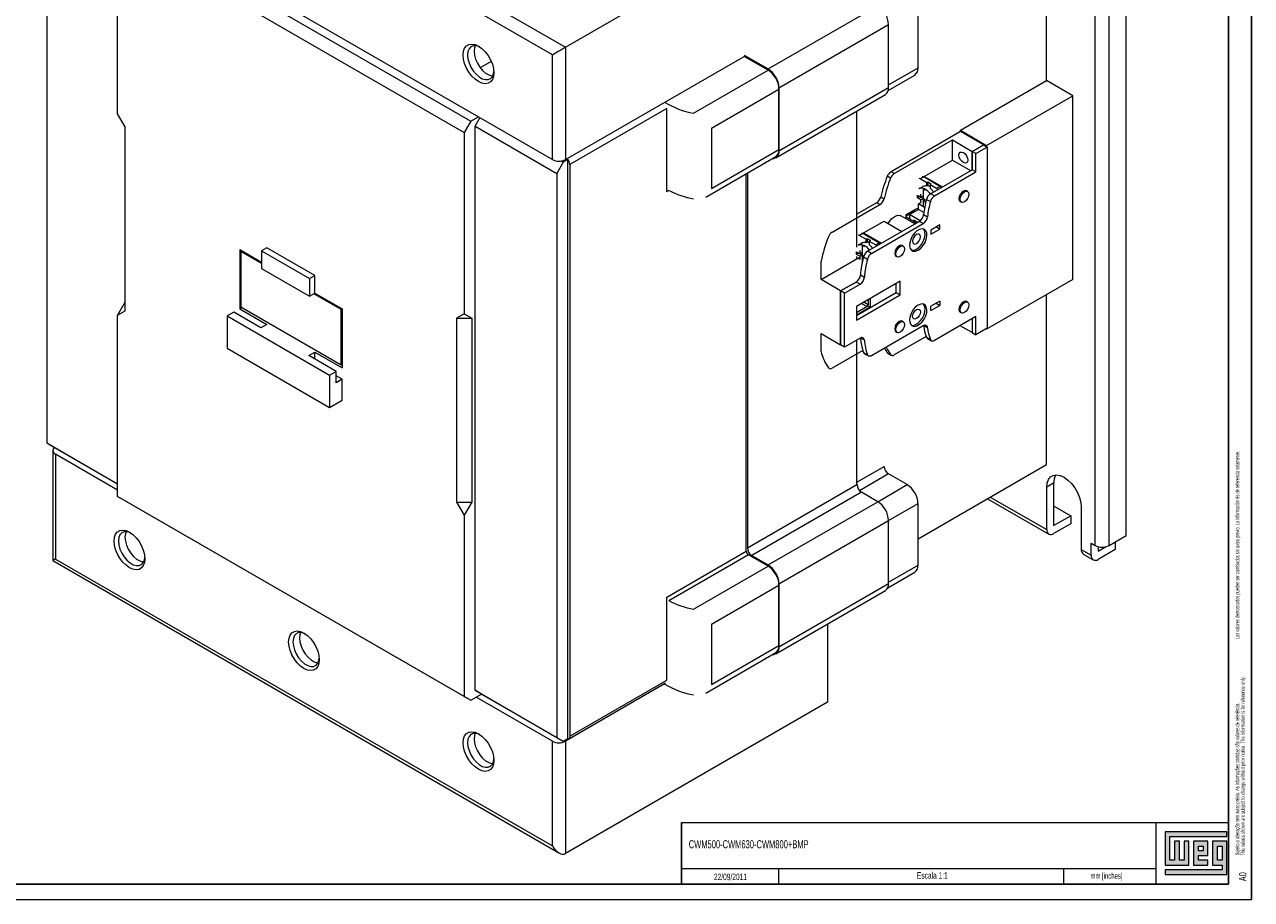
# Model space of a CAD drawing. Header units: millimetres. Extents: x 0 to 1189, y 0 to 841.
# Tile 4 of 7: x 791 to 1189, y 0 to 284. Entities that reach past the tile are written whole.
import ezdxf

# ---------------------------------------------------------------- set-up
doc = ezdxf.new("R2010")
doc.units = ezdxf.units.MM
doc.layers.add('FORMATO', color=7, linetype='Continuous')
doc.layers.add('LEGENDA', color=7, linetype='Continuous')
doc.styles.add('SLDTEXTSTYLE1', font='TXT', dxfattribs={"width": 0.605})
doc.styles.add('SLDTEXTSTYLE2', font='TXT', dxfattribs={"width": 0.569583})

# ---------------------------------------------------------------- blocks, each defined once
blk = doc.blocks.new('SW_NOTE_0')
at = {"color": 0, "linetype": 'Continuous', "lineweight": 0, "attachment_point": 1, "rotation": 90}
for s, insert, char_height, style in [('Sujeito a alteração sem aviso prévio. As informações contidas são valores de referência.                                                           Los valores demostrados pueden ser cambiados sin aviso previo. La información és de referencia solamente.', (-1.71, 0), 1.32292, 'SLDTEXTSTYLE2'), ('The values shown are subject to change without prior notice. The information is for reference only. ', (0.06, 0), 1.3229, 'SLDTEXTSTYLE1')]:
    blk.add_mtext(s, dxfattribs=dict(at, insert=insert, char_height=char_height, style=style))

msp = doc.modelspace()

# ---------------------------------------------------------------- hatches: boundary and pattern name
at = {"linetype": 'Continuous'}
msp.add_hatch(color=7, dxfattribs=at).paths.add_polyline_path([(1160.99, 21.93), (1160.99, 11.15), (1168.69, 11.15), (1168.69, 18.85), (1167.15, 18.85), (1167.15, 12.69), (1165.61, 12.69), (1165.61, 18.85), (1164.07, 18.85), (1164.07, 12.69), (1162.53, 12.69), (1162.53, 20.39), (1181.01, 20.39), (1181.01, 21.93)], flags=0)
h = msp.add_hatch(color=7, dxfattribs=at)
h.paths.add_polyline_path([(1160.99, 8.07), (1181.01, 8.07), (1181.01, 18.85), (1176.39, 18.85), (1176.39, 11.15), (1179.47, 11.15), (1179.47, 9.61), (1160.99, 9.61)], flags=0)
h.paths.add_polyline_path([(1177.93, 17.31), (1179.47, 17.31), (1179.47, 12.69), (1177.93, 12.69)], flags=0)
h = msp.add_hatch(color=7, dxfattribs=at)
h.paths.add_polyline_path([(1174.85, 12.69), (1171.77, 12.69), (1171.77, 14.23), (1174.85, 14.23), (1174.85, 18.85), (1170.23, 18.85), (1170.23, 11.15), (1174.85, 11.15)], flags=0)
h.paths.add_polyline_path([(1173.31, 15.77), (1171.77, 15.77), (1171.77, 17.31), (1173.31, 17.31)], flags=0)

# ---------------------------------------------------------------- linework, layer by layer
at = {"color": 7, "linetype": 'Continuous', "lineweight": 15}
for p, q in [((800.92, 371.89), (966.38, 276.37)), ((962.14, 273.92), (800.92, 366.99)), ((1148.32, 117.98), (1148.32, 344.16)), ((1138.28, 114.79), (1138.28, 340.97)), ((1142.8, 114.79), (1142.8, 340.97)), ((798.09, 330.97), (798.09, 148.06)), ((800.92, 333.02), (962.14, 239.95)), ((1122.51, 265.56), (1122.51, 330.48)), ((966.38, 276.37), (1051.37, 325.43)), ((823.19, 317.3), (935.63, 252.39)), ((821.06, 313.62), (933.5, 248.71)), ((821.06, 254.83), (821.06, 313.62)), ((1032.14, 269.33), (1067.71, 289.86)), ((1080.79, 269.65), (1080.79, 289.66)), ((1035.68, 263.21), (1071.24, 283.74)), ((1071.24, 263.33), (1071.24, 283.74)), ((966.38, 276.37), (966.38, 239.95)), ((942.31, 271.77), (938.74, 269.71)), ((962.14, 239.95), (962.14, 273.92)), ((966.38, 239.95), (1024.36, 273.42)), ((1024.36, 273.82), (1032.14, 269.33)), ((1032.14, 268.93), (1024.36, 273.42)), ((1007.95, 254.97), (1032.14, 268.93)), ((1071.14, 262.39), (1079.75, 267.36)), ((1071.24, 264.14), (1080.79, 269.65)), ((1013.8, 250.18), (1035.68, 262.81)), ((1035.68, 242.79), (1071.24, 263.33)), ((1035.68, 263.21), (1035.68, 242.79)), ((1035.68, 243.21), (1035.68, 262.81)), ((1094.58, 249.44), (1122.51, 265.56)), ((1130.99, 260.67), (1122.51, 265.56)), ((1034.64, 240.5), (1070.21, 261.04)), ((1103.06, 244.54), (1130.99, 260.67)), ((1130.99, 201.06), (1130.99, 260.67)), ((823.54, 250.55), (821.06, 254.83)), ((999.26, 256.48), (967.79, 238.32)), ((999.26, 229.54), (999.26, 256.48)), ((1060.99, 211.57), (1060.99, 255.72)), ((935.63, 252.39), (933.5, 248.71)), ((935.63, 252.39), (938.11, 253.82)), ((937.04, 250.75), (938.63, 253.52)), ((823.54, 190.94), (823.54, 250.55)), ((933.5, 248.71), (933.5, 189.92)), ((937.04, 250.75), (963.55, 235.45)), ((937.04, 67.85), (937.04, 250.75)), ((1013.8, 250.18), (1013.8, 230.58)), ((1094.58, 249.03), (1072.03, 236.02)), ((1094.58, 249.03), (1094.58, 249.44)), ((1094.58, 249.44), (1103.06, 244.54)), ((1102, 244.75), (1094.58, 249.03)), ((1013.8, 230.58), (1035.68, 243.21)), ((1073.09, 235.4), (1091.96, 246.3)), ((1091.96, 239.76), (1091.96, 246.3)), ((1091.96, 246.3), (1098.33, 242.62)), ((1098.33, 242.62), (1102, 244.75)), ((1098.33, 242.62), (1102, 244.75)), ((1099.6, 241.89), (1103.28, 244.01)), ((1102, 244.75), (1103.28, 244.01)), ((1103.06, 244.54), (1103.06, 244.13)), ((1103.28, 244.01), (1103.28, 185.22)), ((965.67, 239.12), (963.55, 235.45)), ((965.02, 239.5), (965.67, 239.12)), ((967.09, 239.94), (965.67, 239.12)), ((966.72, 240.15), (967.09, 239.94)), ((967.09, 239.94), (967.09, 52.14)), ((1011.93, 227.81), (1034.64, 240.92)), ((1082.84, 234.5), (1091.96, 239.76)), ((1091.96, 239.76), (1097.83, 236.38)), ((1099.6, 241.89), (1098.33, 242.62)), ((1098.33, 236.66), (1098.33, 242.62)), ((1098.33, 242.62), (1098.33, 236.66)), ((1099.6, 235.93), (1099.6, 241.89)), ((963.55, 235.45), (963.55, 52.54)), ((967.79, 238.32), (967.79, 52.94)), ((1025.07, 112.95), (1025.07, 235.4)), ((1025.42, 235.6), (1025.42, 113.98)), ((1073.09, 235.4), (1072.03, 236.02)), ((1084.86, 228.89), (1098.33, 236.66)), ((1086.13, 228.15), (1099.6, 235.93)), ((1099.6, 235.93), (1098.33, 236.66)), ((1071.88, 233.9), (1070.82, 234.52)), ((1082.51, 231.24), (1081.45, 230.62)), ((1082.63, 234.3), (1081.57, 233.68)), ((1081.57, 233.68), (1083.65, 232.48)), ((1087.86, 231.27), (1082.63, 234.3)), ((1082.84, 234.17), (1082.84, 234.5)), ((1082.84, 234.5), (1088.71, 231.11)), ((1083.65, 232.48), (1084.01, 232.68)), ((1083.65, 231.31), (1083.65, 232.48)), ((1084.01, 231.51), (1083.65, 231.31)), ((1084.01, 232.68), (1085.07, 232.07)), ((1084.01, 232.68), (1084.01, 231.51)), ((1085.07, 232.07), (1084.71, 231.87)), ((1084.71, 231.87), (1084.71, 230.69)), ((1084.71, 231.87), (1086.8, 230.66)), ((1086.8, 230.66), (1087.86, 231.27)), ((999.95, 229.94), (999.26, 229.54)), ((1068.7, 227.88), (1069.77, 227.27)), ((1080.6, 228.39), (1080.8, 228.25)), ((1080.6, 227.57), (1080.6, 228.39)), ((1081.28, 227.97), (1080.6, 227.57)), ((1080.8, 227.43), (1080.6, 227.57)), ((1080.8, 228.25), (1081.71, 227.72)), ((1081.71, 226.91), (1080.8, 227.43)), ((1081.07, 230.74), (1081.39, 230.56)), ((1081.71, 227.72), (1081.71, 228.77)), ((1082.42, 228.13), (1081.71, 227.72)), ((1081.71, 227.72), (1082.42, 227.31)), ((1081.71, 226.91), (1082.42, 227.31)), ((1082.42, 230.36), (1082.42, 228.36)), ((1082.42, 228.36), (1082.42, 227.31)), ((1082.42, 227.31), (1082.42, 226.5)), ((1082.42, 227.31), (1083.32, 226.79)), ((1083.53, 227.05), (1084.8, 226.32)), ((1086.13, 228.15), (1084.86, 228.89)), ((1096.85, 229.62), (1096.5, 229.82)), ((1052.94, 216.42), (1068.42, 225.36)), ((1067.36, 225.97), (1060.99, 222.29)), ((1068.42, 225.36), (1067.36, 225.97)), ((1076.97, 222.13), (1080.58, 224.21)), ((1079.52, 223.11), (1076.97, 221.64)), ((1078.03, 222.09), (1080.93, 223.76)), ((1079.52, 223.6), (1079.52, 223.11)), ((1079.52, 223.11), (1079.66, 223.03)), ((1080.58, 224.21), (1080.58, 223.56)), ((1081.37, 225.81), (1080.93, 225.56)), ((1080.93, 223.76), (1080.93, 225.56)), ((1082.93, 224.4), (1080.93, 225.56)), ((1082.67, 222.76), (1080.93, 223.76)), ((1081.71, 225.86), (1081.71, 226.91)), ((1083.12, 226.91), (1082.42, 226.5)), ((1083.27, 226.01), (1082.42, 226.5)), ((1082.42, 226.5), (1082.42, 225.45)), ((1082.42, 225.45), (1082.42, 225.09)), ((1083.32, 226.79), (1083.44, 226.72)), ((1094.5, 226.36), (1094.85, 226.15)), ((1063.11, 216.17), (1069.76, 220.01)), ((1064.43, 210.24), (1081.2, 219.92)), ((1065.7, 209.5), (1082.47, 219.18)), ((1069.76, 220.01), (1075.56, 216.66)), ((1079.77, 219.09), (1075.22, 221.72)), ((1076.52, 220.97), (1076.97, 221.23)), ((1076.97, 221.23), (1076.97, 222.13)), ((1080.22, 219.35), (1076.97, 221.23)), ((1078.03, 222.09), (1078.03, 221.19)), ((1081.47, 220.1), (1078.03, 222.09)), ((1078.03, 221.19), (1078.4, 220.4)), ((1079.45, 219.8), (1079.45, 220.29)), ((1080.65, 219.6), (1079.45, 220.29)), ((1080.22, 219.84), (1079.8, 219.6)), ((1082.47, 219.18), (1081.2, 219.92)), ((1082.6, 222.15), (1083.88, 221.41)), ((1062.9, 215.97), (1061.84, 215.35)), ((1061.84, 215.35), (1063.92, 214.15)), ((1068.13, 212.94), (1062.9, 215.97)), ((1063.11, 215.84), (1063.11, 216.17)), ((1063.11, 216.17), (1068.91, 212.82)), ((1087.86, 218.78), (1084.96, 217.11)), ((1084.96, 215.72), (1087.86, 217.39)), ((1084.96, 217.11), (1084.96, 215.72)), ((1087.86, 217.39), (1086.66, 218.09)), ((1087.86, 217.39), (1087.86, 218.78)), ((869.51, 211.35), (867.74, 210.33)), ((885.06, 202.37), (869.51, 211.35)), ((1061.34, 212.41), (1061.66, 212.23)), ((1062.78, 212.91), (1061.72, 212.29)), ((1062.69, 212.03), (1062.69, 210.03)), ((1063.92, 214.15), (1064.28, 214.35)), ((1063.92, 212.98), (1063.92, 214.15)), ((1064.28, 213.18), (1063.92, 212.98)), ((1064.28, 214.35), (1065.34, 213.74)), ((1064.28, 214.35), (1064.28, 213.18)), ((1065.34, 213.74), (1064.99, 213.54)), ((1064.99, 213.54), (1064.99, 212.37)), ((1064.99, 213.54), (1067.07, 212.33)), ((1067.07, 212.33), (1068.13, 212.94)), ((1075.99, 211.86), (1075.64, 212.06)), ((860.67, 210.74), (867.74, 206.66)), ((860.67, 210.74), (860.67, 191.55)), ((861.02, 210.14), (861.37, 210.34)), ((867.74, 206.26), (861.02, 210.14)), ((861.02, 210.14), (861.02, 192.17)), ((867.74, 210.33), (867.74, 204.62)), ((867.74, 210.33), (883.29, 201.35)), ((1049.32, 201.02), (1061.3, 207.94)), ((1060.87, 210.06), (1061.07, 209.92)), ((1060.87, 209.24), (1060.87, 210.06)), ((1061.56, 209.64), (1060.87, 209.24)), ((1061.07, 209.1), (1060.87, 209.24)), ((1060.99, 207.76), (1060.99, 208.5)), ((1061.07, 209.92), (1061.98, 209.39)), ((1061.98, 208.58), (1061.07, 209.1)), ((1061.35, 207.97), (1061.46, 208.03)), ((1061.98, 209.39), (1061.98, 210.44)), ((1062.69, 209.8), (1061.98, 209.39)), ((1061.98, 209.39), (1062.69, 208.98)), ((1061.98, 208.58), (1062.69, 208.98)), ((1061.98, 207.53), (1061.98, 208.58)), ((1062.69, 210.03), (1062.69, 208.98)), ((1062.69, 208.98), (1062.69, 208.17)), ((1062.69, 208.98), (1063.2, 208.69)), ((1063.1, 208.41), (1062.69, 208.17)), ((1063, 207.99), (1062.69, 208.17)), ((1062.69, 208.17), (1062.69, 207.12)), ((1062.69, 207.12), (1062.69, 206.76)), ((1063.1, 208.39), (1064.37, 207.65)), ((1065.7, 209.5), (1064.43, 210.24)), ((1073.64, 208.6), (1073.99, 208.4)), ((867.74, 204.62), (883.29, 195.64)), ((1049.32, 201.02), (1049.32, 206.98)), ((883.29, 201.35), (885.06, 202.37)), ((883.29, 201.35), (883.29, 195.64)), ((885.06, 196.66), (885.06, 202.37)), ((1055.69, 197.35), (1049.32, 201.02)), ((1055.69, 197.35), (1060.7, 200.24)), ((1060.7, 200.24), (1055.69, 197.35)), ((1056.96, 196.62), (1061.97, 199.51)), ((1061.97, 199.51), (1060.7, 200.24)), ((1074.99, 200.49), (1060.85, 192.33)), ((1062.11, 202.56), (1063.38, 201.82)), ((1073.72, 196.82), (1073.72, 199.76)), ((1074.99, 196.08), (1074.99, 200.49)), ((1130.99, 201.06), (1103.06, 184.93)), ((883.29, 195.64), (885.06, 196.66)), ((893.55, 191.36), (884.72, 196.46)), ((885.06, 196.66), (893.9, 191.55)), ((1056.96, 196.62), (1055.69, 197.35)), ((1055.69, 197.35), (1055.69, 179.88)), ((1055.69, 179.88), (1055.69, 197.35)), ((1056.96, 179.14), (1056.96, 196.62)), ((1060.85, 189.39), (1073.72, 196.82)), ((1060.85, 187.92), (1074.99, 196.08)), ((1073.72, 196.82), (1074.99, 196.08)), ((1122.51, 141.04), (1122.51, 196.16)), ((823.54, 193.8), (821.06, 189.51)), ((860.67, 191.55), (861.38, 191.96)), ((860.67, 191.55), (869.51, 186.45)), ((861.02, 192.17), (893.55, 173.4)), ((893.55, 191.36), (893.89, 191.56)), ((893.55, 173.4), (893.55, 191.36)), ((893.9, 191.55), (893.9, 172.37)), ((1060.85, 192.33), (1060.85, 187.92)), ((1064.24, 192.25), (1060.85, 190.29)), ((1065.3, 192.04), (1060.85, 189.47)), ((1062.47, 193.27), (1064.24, 192.25)), ((1064.6, 192.86), (1063.18, 193.68)), ((1065.3, 192.04), (1064.39, 192.57)), ((1064.6, 194.49), (1064.6, 192.86)), ((1065.3, 194.9), (1065.3, 192.04)), ((1087.86, 194.04), (1084.96, 192.37)), ((1084.96, 190.98), (1087.86, 192.65)), ((1084.96, 190.98), (1084.96, 192.37)), ((1086.66, 193.35), (1087.86, 192.65)), ((1087.86, 194.04), (1087.86, 192.65)), ((1096.85, 193.69), (1096.5, 193.89)), ((821.06, 189.51), (823.54, 190.94)), ((821.06, 130.72), (821.06, 189.51)), ((858.74, 190.44), (856.62, 189.22)), ((856.62, 189.22), (856.62, 178.74)), ((856.62, 189.22), (889.86, 170.03)), ((867.58, 185.34), (858.74, 190.44)), ((933.5, 189.92), (931.03, 188.49)), ((931.03, 188.49), (931.03, 128.89)), ((931.03, 188.49), (935.98, 188.49)), ((933.5, 189.92), (935.98, 188.49)), ((935.98, 188.49), (935.98, 128.89)), ((1075.99, 187.36), (1075.64, 187.57)), ((1099.6, 189.06), (1086.13, 181.28)), ((1094.5, 190.43), (1094.85, 190.23)), ((1098.33, 188.32), (1098.33, 183.83)), ((1098.33, 188.32), (1098.33, 183.83)), ((1099.6, 183.1), (1099.6, 189.06)), ((869.51, 186.45), (867.58, 185.34)), ((1049.32, 177.59), (1049.32, 183.55)), ((1049.32, 183.55), (1055.69, 179.88)), ((1082.47, 186.03), (1065.7, 176.35)), ((1073.64, 184.1), (1073.99, 183.9)), ((1082.56, 185.98), (1082.4, 185.99)), ((1082.56, 186.08), (1082.56, 185.98)), ((1082.56, 185.98), (1082.63, 185.92)), ((1083.88, 185.42), (1082.66, 186.12)), ((1098.33, 183.83), (1094.44, 186.08)), ((1098.33, 183.83), (1099.6, 183.1)), ((1103.28, 185.22), (1099.6, 183.1)), ((1103.06, 184.93), (1102.92, 185.02)), ((1103.06, 185.1), (1103.06, 184.93)), ((1056.96, 179.14), (1055.69, 179.88)), ((1061.97, 182.04), (1056.96, 179.14)), ((1060.99, 134.52), (1060.99, 181.47)), ((1063.38, 181.35), (1062.11, 182.08)), ((1083.43, 182.58), (1073.09, 176.61)), ((1083.53, 182.32), (1084.8, 181.59)), ((1083.86, 181.92), (1085.13, 181.19)), ((856.62, 178.74), (889.86, 159.55)), ((883.14, 176.36), (885.06, 177.47)), ((891.98, 171.25), (883.14, 176.36)), ((885.06, 175.25), (885.06, 177.47)), ((885.06, 177.47), (893.9, 172.37)), ((1062.87, 178.06), (1052.94, 172.33)), ((1063.1, 177.4), (1064.37, 176.66)), ((1063.43, 176.98), (1064.7, 176.25)), ((1071.88, 176.71), (1070.82, 177.32)), ((1071.03, 177.13), (1072.09, 176.51)), ((889.86, 170.03), (891.98, 171.25)), ((891.98, 167.58), (891.98, 171.25)), ((893.55, 173.4), (893.9, 173.6)), ((889.86, 170.03), (889.86, 159.55)), ((893.9, 168.69), (891.98, 169.8)), ((893.9, 168.69), (891.98, 167.58)), ((893.9, 161.89), (893.9, 168.69)), ((889.86, 159.55), (893.9, 161.89)), ((798.09, 148.06), (821.06, 134.8)), ((798.09, 148.06), (800.21, 146.84)), ((800.04, 145.6), (800.04, 109.9)), ((800.21, 146.84), (821.06, 134.8)), ((821.06, 132.75), (800.92, 144.38)), ((800.92, 144.38), (800.92, 110.41)), ((1060.99, 135.33), (1069.83, 140.43)), ((1080.79, 116.96), (1122.51, 141.04)), ((1071.24, 137.99), (1061.82, 132.55)), ((1077.25, 134.52), (1071.24, 137.99)), ((1025.42, 113.98), (1060.99, 134.52)), ((1062.4, 132.07), (1026.84, 111.53)), ((1067.71, 129), (1062.4, 132.07)), ((1067.71, 129), (1077.25, 134.52)), ((1124.81, 134.98), (1122.55, 133.67)), ((1122.55, 119.95), (1122.55, 133.67)), ((1124.81, 134.98), (1124.81, 121.26)), ((933.5, 65.81), (821.06, 130.72)), ((821.06, 130.72), (823.19, 129.49)), ((823.19, 129.49), (935.63, 64.58)), ((931.03, 128.89), (933.5, 124.6)), ((931.03, 128.89), (935.98, 128.89)), ((935.98, 128.89), (933.5, 124.6)), ((1032.14, 108.47), (1067.71, 129)), ((1071.24, 122.88), (1080.79, 128.39)), ((1080.79, 108.39), (1080.79, 128.39)), ((1103.32, 129.97), (1123.21, 118.49)), ((1104.26, 130.51), (1122.55, 119.95)), ((1124.81, 127.63), (1130.33, 124.44)), ((933.5, 124.6), (933.5, 65.81)), ((1124.81, 121.26), (1130.33, 124.44)), ((1130.33, 124.44), (1130.33, 121.83)), ((1133.78, 127.19), (1133.78, 113.47)), ((1035.68, 102.35), (1071.24, 122.88)), ((1071.24, 102.47), (1071.24, 122.88)), ((1130.33, 121.83), (1124.81, 118.65)), ((1137, 115.53), (1138.28, 114.79)), ((1137, 111.61), (1137, 115.53)), ((1142.8, 114.79), (1148.32, 117.98)), ((1144.78, 115.93), (1144.78, 113.48)), ((999.26, 98.05), (1025.07, 112.95)), ((1025.78, 111.73), (999.98, 96.84)), ((1032.14, 108.05), (1025.78, 111.73)), ((1026.84, 111.53), (1032.14, 108.47)), ((1133.78, 113.47), (1137, 111.61)), ((1134.44, 112), (1137.67, 110.14)), ((1139.27, 112.91), (1141.88, 114.42)), ((1139.27, 114.4), (1139.27, 112.91)), ((1144.78, 113.48), (1139.27, 110.3)), ((800.04, 109.9), (964.26, 15.1)), ((800.92, 110.41), (962.14, 17.34)), ((1007.95, 94.09), (1032.14, 108.05)), ((1071.24, 102.88), (1080.79, 108.39)), ((1070.95, 101.02), (1079.75, 106.1)), ((1013.8, 89.3), (1035.68, 101.93)), ((1034.64, 79.65), (1070.21, 100.18)), ((1035.68, 81.93), (1071.24, 102.47)), ((1035.68, 102.35), (1035.68, 81.93)), ((1035.68, 82.33), (1035.68, 101.93)), ((999.26, 71.11), (999.26, 98.05)), ((1013.8, 89.3), (1013.8, 69.71)), ((1051.37, 89.31), (1051.37, 63.96)), ((1011.93, 66.93), (1034.64, 80.04)), ((1013.8, 69.71), (1035.68, 82.33)), ((937.04, 67.85), (963.55, 52.54)), ((939.16, 66.62), (937.04, 67.85)), ((998.57, 69.89), (966.38, 51.31)), ((967.38, 52.03), (998.85, 70.2)), ((967.79, 52.94), (999.26, 71.11)), ((933.5, 65.81), (935.63, 64.58)), ((935.63, 64.58), (939.16, 66.62)), ((962.14, 51.31), (937.38, 65.6)), ((939.16, 66.62), (965.67, 51.32)), ((1051.37, 63.96), (966.38, 14.89)), ((963.55, 52.54), (965.67, 51.32)), ((965.67, 51.32), (967.09, 52.14)), ((962.14, 17.34), (962.14, 51.31)), ((966.38, 51.31), (966.38, 14.89))]:
    msp.add_line(p, q, dxfattribs=at)
at = {"color": 7, "linetype": 'Continuous', "lineweight": 0}
for p, q in [((1181.01, 21.93), (1160.99, 21.93)), ((1160.99, 21.93), (1160.99, 11.15)), ((1162.53, 20.39), (1181.01, 20.39)), ((1162.53, 12.69), (1162.53, 20.39)), ((1181.01, 20.39), (1181.01, 21.93)), ((1165.61, 18.85), (1164.07, 18.85)), ((1164.07, 18.85), (1164.07, 12.69)), ((1165.61, 12.69), (1165.61, 18.85)), ((1168.69, 18.85), (1167.15, 18.85)), ((1167.15, 18.85), (1167.15, 12.69)), ((1168.69, 11.15), (1168.69, 18.85)), ((1174.85, 18.85), (1170.23, 18.85)), ((1170.23, 18.85), (1170.23, 11.15)), ((1171.77, 17.31), (1173.31, 17.31)), ((1171.77, 15.77), (1171.77, 17.31)), ((1173.31, 17.31), (1173.31, 15.77)), ((1174.85, 14.23), (1174.85, 18.85)), ((1181.01, 18.85), (1176.39, 18.85)), ((1176.39, 18.85), (1176.39, 11.15)), ((1177.93, 12.69), (1177.93, 17.31)), ((1177.93, 17.31), (1179.47, 17.31)), ((1179.47, 17.31), (1179.47, 12.69)), ((1181.01, 8.07), (1181.01, 18.85)), ((1164.07, 12.69), (1162.53, 12.69)), ((1167.15, 12.69), (1165.61, 12.69)), ((1173.31, 15.77), (1171.77, 15.77)), ((1171.77, 14.23), (1174.85, 14.23)), ((1171.77, 12.69), (1171.77, 14.23)), ((1174.85, 12.69), (1171.77, 12.69)), ((1174.85, 11.15), (1174.85, 12.69)), ((1179.47, 12.69), (1177.93, 12.69)), ((1035.52, 10.02), (1035.52, 5)), ((1128, 10.03), (1128, 5)), ((1160.99, 11.15), (1168.69, 11.15)), ((1160.99, 9.61), (1160.99, 8.07)), ((1179.47, 9.61), (1160.99, 9.61)), ((1160.99, 8.07), (1181.01, 8.07)), ((1170.23, 11.15), (1174.85, 11.15)), ((1176.39, 11.15), (1179.47, 11.15)), ((1179.47, 11.15), (1179.47, 9.61))]:
    msp.add_line(p, q, dxfattribs=at)
at = {"color": 7, "linetype": 'Continuous', "lineweight": 15, "flags": 128}
for points in [[(933.18, 273.85), (933.31, 275.06), (933.67, 276.07), (934.27, 276.82), (935.06, 277.27), (936, 277.41), (937.06, 277.23), (938.17, 276.73), (939.28, 275.95), (940.33, 274.91), (941.27, 273.68), (942.06, 272.32), (942.66, 270.88), (943.03, 269.45), (943.15, 268.1), (943.03, 266.89), (942.66, 265.89), (942.06, 265.14), (941.27, 264.68), (940.33, 264.54), (939.28, 264.72), (938.17, 265.22), (937.06, 266), (936, 267.04), (935.06, 268.27), (934.27, 269.64), (933.67, 271.07), (933.31, 272.5), (933.18, 273.85)], [(938.53, 276.5), (938.36, 276.59), (937.36, 276.88), (936.44, 276.85), (935.67, 276.51), (935.09, 275.87), (934.72, 274.96), (934.6, 273.85)], [(937.12, 276.94), (936.84, 276.19), (936.72, 275.08)], [(936.72, 275.08), (936.84, 273.82), (937.21, 272.5), (937.79, 271.18), (938.56, 269.95), (939.48, 268.87), (940.48, 268), (941.51, 267.41), (942.51, 267.11), (942.77, 267.09)], [(934.6, 273.85), (934.72, 272.6), (935.09, 271.28), (935.67, 269.96), (936.44, 268.72), (937.36, 267.64), (938.36, 266.78), (939.39, 266.18), (940.39, 265.89), (941.3, 265.92), (942.08, 266.26), (942.66, 266.9), (943.03, 267.8), (943.14, 268.53)], [(1096.91, 239.77), (1096.8, 239.2), (1096.5, 238.85), (1096.04, 238.76), (1095.5, 238.95), (1094.96, 239.39), (1094.5, 240), (1094.19, 240.71), (1094.08, 241.4), (1094.19, 241.96), (1094.5, 242.31), (1094.96, 242.4), (1095.5, 242.21), (1096.04, 241.78), (1096.5, 241.16), (1096.8, 240.45), (1096.91, 239.77)], [(1081.45, 230.62), (1081.52, 230.66), (1082.17, 230.78), (1082.93, 230.56), (1083.7, 230.04), (1084.42, 229.26), (1084.73, 228.81)], [(1096.5, 229.82), (1096.04, 229.91), (1095.5, 229.72), (1094.96, 229.29), (1094.5, 228.67), (1094.19, 227.96), (1094.08, 227.27), (1094.19, 226.71), (1094.5, 226.36), (1094.5, 226.36)], [(1095.85, 226.25), (1095.31, 226.06), (1094.85, 226.15), (1094.54, 226.51), (1094.44, 227.07), (1094.54, 227.76), (1094.85, 228.46), (1095.31, 229.08), (1095.85, 229.52), (1096.39, 229.71), (1096.85, 229.62), (1097.16, 229.26), (1097.26, 228.7), (1097.16, 228.01), (1096.85, 227.31), (1096.39, 226.69), (1095.85, 226.25)], [(1071.12, 219.22), (1071.49, 219.83), (1072.31, 220.81), (1073.22, 221.52), (1074.14, 221.87), (1074.96, 221.83), (1075.22, 221.72)], [(1080.86, 210.58), (1081.69, 211.2), (1082.45, 212.06), (1083.07, 213.08), (1083.49, 214.17), (1083.68, 215.23), (1083.62, 216.16), (1083.31, 216.89), (1082.78, 217.35), (1082.09, 217.49), (1081.28, 217.32), (1080.44, 216.83), (1079.63, 216.08), (1078.94, 215.13), (1078.41, 214.06), (1078.1, 212.98), (1078.04, 211.97), (1078.23, 211.13), (1078.65, 210.53), (1079.27, 210.22), (1080.03, 210.24), (1080.86, 210.58)], [(1080.29, 215.62), (1079.81, 215.23), (1079.4, 214.68), (1079.13, 214.05), (1079.04, 213.44), (1079.13, 212.94), (1079.4, 212.63), (1079.81, 212.55), (1080.29, 212.72), (1080.78, 213.1), (1081.18, 213.65), (1081.46, 214.28), (1081.55, 214.9), (1081.46, 215.4), (1081.18, 215.71), (1080.78, 215.79), (1080.29, 215.62)], [(1080.29, 210.9), (1081.13, 211.53), (1081.89, 212.39), (1082.51, 213.41), (1082.93, 214.5), (1083.11, 215.55), (1083.05, 216.49), (1082.74, 217.22), (1082.56, 217.43)], [(1061.72, 212.3), (1061.79, 212.33), (1062.44, 212.45), (1063.2, 212.23), (1063.98, 211.71), (1064.69, 210.93), (1064.96, 210.54)], [(1075.64, 212.06), (1075.18, 212.15), (1074.64, 211.96), (1074.1, 211.53), (1073.64, 210.91), (1073.33, 210.2), (1073.22, 209.52), (1073.33, 208.95), (1073.64, 208.6), (1073.64, 208.6)], [(1074.99, 208.49), (1074.45, 208.31), (1073.99, 208.4), (1073.68, 208.75), (1073.58, 209.31), (1073.68, 210), (1073.99, 210.71), (1074.45, 211.32), (1074.99, 211.76), (1075.53, 211.95), (1075.99, 211.86), (1076.3, 211.51), (1076.41, 210.94), (1076.3, 210.26), (1075.99, 209.55), (1075.53, 208.93), (1074.99, 208.49)], [(1079.31, 214.5), (1079.42, 214.68), (1079.52, 214.86)], [(1080.86, 192.78), (1080.03, 192.15), (1079.27, 191.29), (1078.65, 190.27), (1078.23, 189.18), (1078.04, 188.13), (1078.1, 187.19), (1078.41, 186.46), (1078.94, 186), (1079.63, 185.86), (1080.44, 186.04), (1081.28, 186.52), (1082.09, 187.28), (1082.78, 188.23), (1083.31, 189.29), (1083.62, 190.37), (1083.68, 191.38), (1083.49, 192.22), (1083.07, 192.82), (1082.45, 193.13), (1081.69, 193.11), (1080.86, 192.78)], [(1078.6, 186.24), (1079.07, 186.18), (1079.87, 186.36), (1080.72, 186.85), (1081.52, 187.6), (1082.22, 188.55), (1082.74, 189.62), (1083.05, 190.7), (1083.11, 191.71), (1082.93, 192.55), (1082.56, 193.1)], [(1080.29, 188.38), (1079.81, 188.22), (1079.4, 188.29), (1079.13, 188.61), (1079.04, 189.11), (1079.13, 189.72), (1079.4, 190.35), (1079.81, 190.9), (1080.29, 191.29), (1080.78, 191.46), (1081.18, 191.38), (1081.46, 191.06), (1081.55, 190.56), (1081.46, 189.95), (1081.18, 189.32), (1080.78, 188.77), (1080.29, 188.38)], [(1095.5, 193.79), (1094.96, 193.36), (1094.5, 192.74), (1094.19, 192.03), (1094.08, 191.35), (1094.19, 190.78), (1094.5, 190.43), (1094.5, 190.43)], [(1095.85, 193.59), (1096.39, 193.78), (1096.85, 193.69), (1097.16, 193.34), (1097.26, 192.77), (1097.16, 192.09), (1096.85, 191.38), (1096.39, 190.76), (1095.85, 190.32), (1095.31, 190.14), (1094.85, 190.23), (1094.54, 190.58), (1094.44, 191.14), (1094.54, 191.83), (1094.85, 192.54), (1095.31, 193.15), (1095.85, 193.59)], [(1096.5, 193.89), (1096.04, 193.98), (1095.5, 193.79)], [(1074.64, 187.47), (1074.1, 187.03), (1073.64, 186.41), (1073.33, 185.71), (1073.22, 185.02), (1073.33, 184.46), (1073.64, 184.1), (1073.64, 184.1)], [(1074.99, 187.26), (1075.53, 187.45), (1075.99, 187.36), (1076.3, 187.01), (1076.41, 186.45), (1076.3, 185.76), (1075.99, 185.05), (1075.53, 184.44), (1074.99, 184), (1074.45, 183.81), (1073.99, 183.9), (1073.68, 184.25), (1073.58, 184.81), (1073.68, 185.5), (1073.99, 186.21), (1074.45, 186.83), (1074.99, 187.26)], [(1075.64, 187.57), (1075.18, 187.66), (1074.64, 187.47)], [(1079.31, 190.16), (1079.42, 190.34), (1079.52, 190.53)], [(1083.88, 185.42), (1083.82, 185.67), (1083.72, 185.89), (1083.58, 186.05), (1083.41, 186.16), (1083.2, 186.22), (1082.97, 186.21), (1082.73, 186.15), (1082.47, 186.03)], [(1063.38, 181.35), (1063.34, 181.62), (1063.24, 181.85), (1063.11, 182.03), (1062.93, 182.16), (1062.72, 182.22), (1062.49, 182.22), (1062.23, 182.16), (1061.97, 182.04)], [(1086.13, 181.28), (1085.92, 181.18), (1085.71, 181.11), (1085.51, 181.09), (1085.32, 181.11), (1085.15, 181.17), (1085.01, 181.27), (1084.89, 181.41), (1084.8, 181.59)], [(1065.7, 176.35), (1065.49, 176.24), (1065.27, 176.18), (1065.07, 176.16), (1064.89, 176.18), (1064.72, 176.24), (1064.58, 176.34), (1064.46, 176.48), (1064.37, 176.66)], [(1070.82, 177.32), (1070.92, 177.21), (1071.03, 177.13)], [(800.6, 146.61), (800.54, 146.57), (800.27, 146.27), (800.1, 145.94), (800.04, 145.6), (800.1, 145.27), (800.27, 144.94), (800.54, 144.64), (800.92, 144.38)], [(1122.55, 133.67), (1122.69, 135.03), (1123.11, 136.16), (1123.77, 137.01), (1124.66, 137.52), (1125.73, 137.68), (1126.92, 137.47), (1128.17, 136.91), (1129.42, 136.03), (1130.6, 134.86), (1131.67, 133.48), (1132.56, 131.94), (1133.23, 130.32), (1133.64, 128.71), (1133.78, 127.19)], [(829.87, 110.48), (829.75, 109.27), (829.38, 108.26), (828.78, 107.51), (828, 107.06), (827.05, 106.92), (826, 107.1), (824.89, 107.6), (823.78, 108.38), (822.72, 109.42), (821.78, 110.65), (820.99, 112.01), (820.4, 113.45), (820.03, 114.88), (819.9, 116.23), (820.03, 117.44), (820.4, 118.44), (820.99, 119.19), (821.78, 119.65), (822.72, 119.79), (823.78, 119.61), (824.89, 119.11), (826, 118.33), (827.05, 117.29), (828, 116.06), (828.78, 114.69), (829.38, 113.26), (829.75, 111.83), (829.87, 110.48)], [(825.26, 118.88), (825.08, 118.96), (824.08, 119.26), (823.16, 119.23), (822.39, 118.89), (821.81, 118.24), (821.44, 117.34), (821.32, 116.23), (821.44, 114.98), (821.81, 113.65), (822.39, 112.33), (823.16, 111.1), (824.08, 110.02), (825.08, 109.16), (826.11, 108.56), (827.11, 108.27), (828.02, 108.29), (828.8, 108.64), (829.38, 109.28), (829.75, 110.18), (829.86, 110.91)], [(823.82, 119.28), (823.56, 118.57), (823.44, 117.46), (823.56, 116.2), (823.93, 114.88), (824.51, 113.56), (825.29, 112.32), (826.2, 111.24), (827.2, 110.38), (828.23, 109.78), (829.23, 109.49), (829.49, 109.47)], [(886.51, 77.78), (886.39, 76.57), (886.02, 75.57), (885.42, 74.82), (884.63, 74.36), (883.69, 74.22), (882.64, 74.4), (881.53, 74.9), (880.42, 75.68), (879.36, 76.72), (878.42, 77.95), (877.63, 79.32), (877.04, 80.75), (876.67, 82.18), (876.54, 83.53), (876.67, 84.74), (877.04, 85.75), (877.63, 86.5), (878.42, 86.95), (879.36, 87.09), (880.42, 86.91), (881.53, 86.41), (882.64, 85.63), (883.69, 84.59), (884.63, 83.36), (885.42, 82), (886.02, 80.56), (886.39, 79.13), (886.51, 77.78)], [(881.89, 86.18), (881.72, 86.27), (880.72, 86.56), (879.8, 86.53), (879.03, 86.19), (878.45, 85.55), (878.08, 84.64), (877.96, 83.53), (878.08, 82.28), (878.45, 80.96), (879.03, 79.64), (879.8, 78.4), (880.72, 77.32), (881.72, 76.46), (882.75, 75.86), (883.75, 75.57), (884.66, 75.6), (885.44, 75.94), (886.02, 76.58), (886.39, 77.48), (886.5, 78.21)], [(880.46, 86.58), (880.2, 85.87), (880.08, 84.76), (880.2, 83.5), (880.57, 82.18), (881.15, 80.86), (881.92, 79.63), (882.84, 78.55), (883.84, 77.68), (884.87, 77.09), (885.87, 76.79), (886.13, 76.77)], [(943.15, 45.08), (943.03, 43.87), (942.66, 42.87), (942.06, 42.12), (941.27, 41.66), (940.33, 41.52), (939.28, 41.71), (938.17, 42.2), (937.06, 42.99), (936, 44.02), (935.06, 45.25), (934.27, 46.62), (933.67, 48.05), (933.31, 49.48), (933.18, 50.84), (933.31, 52.05), (933.67, 53.05), (934.27, 53.8), (935.06, 54.25), (936, 54.39), (937.06, 54.21), (938.17, 53.72), (939.28, 52.93), (940.33, 51.9), (941.27, 50.67), (942.06, 49.3), (942.66, 47.86), (943.03, 46.43), (943.15, 45.08)], [(938.53, 53.49), (938.36, 53.57), (937.36, 53.86), (936.44, 53.84), (935.67, 53.49), (935.09, 52.85), (934.72, 51.95), (934.6, 50.84), (934.72, 49.58), (935.09, 48.26), (935.67, 46.94), (936.44, 45.7), (937.36, 44.62), (938.36, 43.76), (939.39, 43.17), (940.39, 42.87), (941.3, 42.9), (942.08, 43.24), (942.66, 43.88), (943.03, 44.79), (943.14, 45.51)], [(937.1, 53.89), (936.84, 53.17), (936.72, 52.06), (936.84, 50.81), (937.21, 49.48), (937.79, 48.16), (938.56, 46.93), (939.48, 45.85), (940.48, 44.99), (941.51, 44.39), (942.51, 44.1), (942.77, 44.07)], [(967.79, 52.94), (967.77, 52.64), (967.69, 52.38), (967.56, 52.17), (967.38, 52.03), (967.17, 51.95), (966.92, 51.94), (966.78, 51.96)]]:
    msp.add_lwpolyline(points, dxfattribs=at)
at = {"color": 7, "linetype": 'Continuous', "lineweight": 15}
for centre, radius, start, end in [((1063.57, 283.39), 7.68, 2.6057, 57.3943), ((1028, 262.86), 7.68, 2.6057, 57.3943), ((1028, 262.46), 7.68, 2.6055, 57.3945), ((1078.28, 269.41), 2.52, 305.7307, 5.5815), ((1068.84, 263.03), 2.42, 304.3927, 6.9195), ((1013.01, 282.4), 27.89, 238.8265, 259.5523), ((1033.23, 242.94), 2.46, 305.0148, 6.2974), ((964.26, 244.04), 4.61, 242.6094, 297.3906), ((964.7, 238.17), 3.09, 2.6983, 43.1336), ((1033.56, 242.43), 2.15, 269.1665, 9.7564), ((1073.68, 233.44), 3.06, 122.6103, 159.3427), ((1074.74, 232.82), 3.06, 122.6103, 159.3427), ((1115.85, 216.54), 48.49, 158.234, 166.4662), ((1116.91, 215.92), 48.49, 158.234, 166.4662), ((1081.27, 233.27), 0.503, 54.3854, 114.3037), ((1082.33, 233.89), 0.503, 54.3854, 114.3037), ((1083.16, 229.98), 1.42, 69.6628, 117.4241), ((1083.13, 228.82), 2.83, 55.9057, 71.8961), ((1087.12, 230.09), 1.4, 33.9532, 58.253), ((1013.53, 256.29), 29.61, 242.7821, 259.1424), ((1065.66, 228.6), 3.13, 302.9191, 346.8021), ((1066.72, 227.99), 3.13, 302.9191, 346.8021), ((1081.25, 227.52), 3.07, 52.3559, 67.6494), ((1114.55, 218.64), 32.14, 164.8381, 173.7399), ((1086.56, 226.26), 3.13, 122.8908, 165.4251), ((1081.29, 226.71), 5.25, 31.0533, 49.267), ((1087.83, 225.53), 3.13, 122.8908, 165.4251), ((1086.06, 229.47), 1.4, 33.9532, 58.253), ((1115.82, 217.91), 32.14, 164.8381, 173.7399), ((1079.51, 222.54), 3.12, 302.8636, 352.8276), ((1080.78, 221.8), 3.12, 302.8636, 352.8276), ((1054.59, 213.84), 3.06, 122.6115, 159.342), ((1061.55, 214.94), 0.503, 54.3811, 114.3052), ((1062.61, 215.56), 0.503, 54.3811, 114.3052), ((1095.94, 197.22), 47.62, 158.1793, 168.1672), ((1061.52, 209.19), 3.07, 52.3559, 67.6494), ((1063.43, 211.65), 1.42, 69.6628, 117.4241), ((1063.4, 210.49), 2.83, 55.9113, 71.8904), ((1061.57, 208.4), 5.24, 31.7833, 49.2818), ((1066.38, 211.19), 1.33, 36.2847, 58.6995), ((1067.44, 211.8), 1.33, 36.2847, 58.6995), ((1062.63, 208.93), 1.48, 208.9525, 237.6406), ((1093.2, 200.28), 31.18, 164.9325, 175.8169), ((1066.13, 207.61), 3.13, 122.8946, 165.5829), ((1094.48, 199.55), 31.18, 164.9325, 175.8169), ((1067.4, 206.87), 3.13, 122.8946, 165.5829), ((1079.09, 212.61), 2.09, 256.5148, 305.2676), ((1059.02, 202.85), 3.11, 302.7909, 354.5097), ((1060.29, 202.12), 3.11, 302.7909, 354.5097), ((1098.39, 187.95), 15.89, 186.4801, 200.728), ((1099.67, 187.21), 15.89, 186.4801, 200.728), ((1078.71, 183.14), 16.63, 183.6266, 200.19), ((1079.98, 182.4), 16.63, 183.6266, 200.19), ((1084.26, 182.58), 0.773, 199.3851, 238.7573), ((1064.38, 181.45), 15.54, 194.3657, 215.4812), ((1063.83, 177.65), 0.775, 198.9968, 238.7118), ((1081.72, 185.29), 13.5, 208.8804, 216.1686), ((1083.2, 184.95), 14, 204.6732, 216.0485), ((1072.53, 177.3), 0.884, 221.8426, 309.0901), ((1052.38, 173.01), 0.884, 221.843, 309.0898), ((1072.9, 140.57), 3.07, 182.6054, 237.3947), ((1129.56, 135.22), 4.75, 148.8609, 182.9129), ((1064.06, 134.66), 3.07, 182.6049, 237.3952), ((1073.11, 128.04), 7.68, 2.6057, 57.3943), ((1063.57, 122.53), 7.68, 2.6055, 57.3944), ((1123.93, 119.73), 1.4, 170.786, 309.2033), ((1026.6, 113.02), 1.54, 182.6045, 237.395), ((1028.49, 114.12), 3.07, 182.6049, 237.3952), ((1135.3, 113.27), 1.53, 172.741, 235.9468), ((1138.38, 111.38), 1.4, 170.786, 309.2033), ((1140.54, 119.16), 4.92, 242.6096, 297.3905), ((1028, 102), 7.68, 2.6055, 57.3944), ((1028, 101.58), 7.68, 2.6055, 57.3945), ((1078.26, 108.15), 2.54, 306.006, 5.3062), ((1068.82, 102.18), 2.44, 304.6236, 6.6886), ((1013.53, 123.17), 29.61, 242.7821, 259.1424), ((1033.55, 81.57), 2.15, 270.024, 9.7419), ((1033.26, 82.05), 2.44, 304.6236, 6.6885), ((1012.98, 93.67), 27.81, 238.4976, 259.5712), ((964.26, 55.4), 4.61, 242.6094, 297.3906)]:
    msp.add_arc(centre, radius, start, end, dxfattribs=at)
for centre, major_axis, ratio, start_param, end_param in [((964.26, 275.14), (3, 1.73), 0.00007, 0.785358, 2.356154), ((1063.89, 192.86), (-0.354, 0.612), 0.577335, 3.141552, 3.92695), ((1063.89, 192.86), (0.707, 0), 0.577382, 5.497787, 6.283185), ((803.04, 111.64), (3, 1.73), 0.00007, 2.356154, 3.141633), ((964.26, 18.57), (-2.12, 3.67), 0.577335, 1.570756, 3.141552)]:
    msp.add_ellipse(centre, major_axis=major_axis, ratio=ratio, start_param=start_param, end_param=end_param, dxfattribs=at)
at = {"layer": 'FORMATO'}
for p, q in [((1189, 0), (1189, 841)), ((1181.52, 5), (1181.52, 831)), ((1004, 25), (1004, 5)), ((1181.52, 5), (22.52, 5))]:
    msp.add_line(p, q, dxfattribs=at)
at = {"layer": 'FORMATO', "lineweight": 0}
for p, q in [((1004, 25), (1181.52, 25)), ((1158, 25), (1158, 5)), ((1004, 10.02), (1035.52, 10.02)), ((1035.52, 10.02), (1158, 10.03)), ((0, 0), (1189, 0))]:
    msp.add_line(p, q, dxfattribs=at)

# ---------------------------------------------------------------- block references
at = {"color": 7, "linetype": 'Continuous', "lineweight": 0}
msp.add_blockref('SW_NOTE_0', (1185.45, 14.3), dxfattribs=at)

# ---------------------------------------------------------------- texts
at = {"layer": 'FORMATO', "insert": (1136.78, 8.62), "char_height": 1.9, "attachment_point": 1, "style": 'SLDTEXTSTYLE1'}
msp.add_mtext('mm [inches]', dxfattribs=at)
at = {"layer": 'LEGENDA', "attachment_point": 1, "style": 'SLDTEXTSTYLE1'}
for s, insert, char_height in [('CWM500-CWM630-CWM800+BMP', (1006.39, 19.22), 2.6458), ('22/09/2011', (1014.56, 8.38), 2.117), ('Escala 1:1', (1080.44, 8.85), 2.117)]:
    msp.add_mtext(s, dxfattribs=dict(at, insert=insert, char_height=char_height))
at = {"layer": 'LEGENDA', "insert": (1184.98, 5.23), "char_height": 2.381, "attachment_point": 1, "rotation": 90, "style": 'SLDTEXTSTYLE1'}
msp.add_mtext(' A0', dxfattribs=at)

doc.saveas('drawing.dxf')
